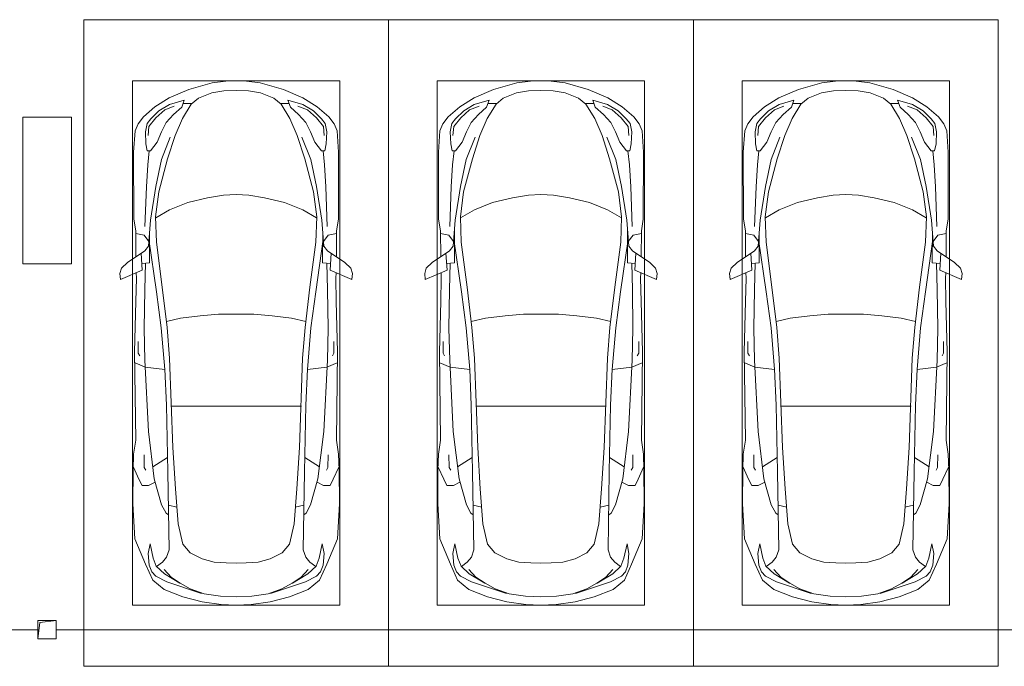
# Model space of a CAD drawing. Header units: millimetres. Extents: x -32229 to 169101, y -13689 to 125138.
# Tile 52 of 256: x -13190 to -5115, y 104350 to 109650. Entities that reach past the tile are written whole.
import ezdxf

# ---------------------------------------------------------------- set-up
doc = ezdxf.new("R2010")
doc.units = ezdxf.units.MM
for name, color, linetype, lineweight in [('A-DETL-GENF-OTLN', 7, 'Continuous', 18), ('A-FLOR-____-OTLN', 7, 'Continuous', 18), ('C-PRKG-____-OTLN', 7, 'Continuous', 18), ('M-EQPM-____-OTLN', 7, 'Continuous', 18), ('S-COLS-____-MCUT', 7, 'Continuous', 40)]:
    doc.layers.add(name, color=color, linetype=linetype, lineweight=lineweight)

# ---------------------------------------------------------------- blocks, each defined once
blk = doc.blocks.new('АР_Машиноместо - 5300x2500_С-V10--01 ЭМ')
at = {"layer": 'A-DETL-GENF-OTLN', "color": 253, "lineweight": 13, "true_color": 0xaaaaaa}
for p, q in [((1052.6, -517.5), (861.8, -571.6)), ((1165.1, -503.1), (1052.6, -517.5)), ((1250, -500), (1165.1, -503.1)), ((1250, -500), (1334.9, -503.1)), ((1334.9, -503.1), (1447.4, -517.5)), ((1447.4, -517.5), (1638.2, -571.6)), ((701.8, -640.4), (584.4, -714.6)), ((861.8, -571.6), (701.8, -640.4)), ((941.4, -642.2), (881.5, -691.6)), ((1050.7, -599.4), (941.4, -642.2)), ((1148.8, -583), (1050.7, -599.4)), ((1250, -581.6), (1148.8, -583)), ((1250, -581.6), (1351.2, -583)), ((1351.2, -583), (1449.3, -599.4)), ((1449.3, -599.4), (1558.6, -642.2)), ((1558.6, -642.2), (1618.5, -691.6)), ((1638.2, -571.6), (1798.2, -640.4)), ((1798.2, -640.4), (1915.6, -714.6)), ((584.4, -714.6), (489, -795.6)), ((703.5, -696.4), (616.5, -746.4)), ((824.6, -660.9), (703.5, -696.4)), ((737.5, -778.3), (804.5, -715.7)), ((804.5, -715.7), (824.6, -660.9)), ((881.5, -691.6), (809.1, -809.4)), ((888.4, -685.9), (815.2, -686.6)), ((1611.6, -685.9), (1684.8, -686.6)), ((1618.5, -691.6), (1690.9, -809.4)), ((1695.5, -715.7), (1675.4, -660.9)), ((1675.4, -660.9), (1796.5, -696.4)), ((1762.5, -778.3), (1695.5, -715.7)), ((1796.5, -696.4), (1883.5, -746.4)), ((1915.6, -714.6), (2011, -795.6)), ((489, -795.6), (445.9, -853.1)), ((616.5, -746.4), (550, -812.3)), ((677.4, -843.7), (737.5, -778.3)), ((1822.6, -843.7), (1762.5, -778.3)), ((1883.5, -746.4), (1950, -812.3)), ((2011, -795.6), (2054.1, -853.1)), ((445.9, -853.1), (420.9, -910.7)), ((519.1, -851.5), (505.7, -920)), ((550, -812.3), (519.1, -851.5)), ((639.1, -920), (677.4, -843.7)), ((809.1, -809.4), (749.2, -950.3)), ((1690.9, -809.4), (1750.8, -950.3)), ((1860.9, -920), (1822.6, -843.7)), ((1950, -812.3), (1980.9, -851.5)), ((1980.9, -851.5), (1994.3, -920)), ((2054.1, -853.1), (2079.1, -910.7)), ((420.9, -910.7), (409.5, -1087)), ((505.7, -920), (510.2, -1018.7)), ((603.4, -1004.8), (639.1, -920)), ((749.2, -950.3), (687.4, -1141)), ((1750.8, -950.3), (1812.6, -1141)), ((1896.6, -1004.8), (1860.9, -920)), ((1994.3, -920), (1989.8, -1018.7)), ((2079.1, -910.7), (2090.5, -1087)), ((510.2, -1018.7), (521.5, -1074.5)), ((548.5, -1076.2), (603.4, -1004.8)), ((1951.5, -1076.2), (1896.6, -1004.8)), ((1989.8, -1018.7), (1978.5, -1074.5)), ((409.5, -1087), (410.6, -1634.2)), ((521.5, -1074.5), (548.5, -1076.2)), ((1978.5, -1074.5), (1951.5, -1076.2)), ((2090.5, -1087), (2089.4, -1634.2)), ((687.4, -1141), (615.4, -1410.3)), ((1812.6, -1141), (1884.6, -1410.3)), ((615.4, -1410.3), (589.4, -1615.5)), ((1016.6, -1459.9), (1146.9, -1439.4)), ((1146.9, -1439.4), (1250, -1434.1)), ((1353.1, -1439.4), (1250, -1434.1)), ((1483.4, -1459.9), (1353.1, -1439.4)), ((1884.6, -1410.3), (1910.6, -1615.5)), ((703.6, -1557.1), (852.8, -1499)), ((852.8, -1499), (1016.6, -1459.9)), ((1647.2, -1499), (1483.4, -1459.9)), ((1796.4, -1557.1), (1647.2, -1499)), ((590.4, -1624.3), (703.6, -1557.1)), ((1909.6, -1624.3), (1796.4, -1557.1)), ((410.6, -1634.2), (426.5, -1730.9)), ((546.5, -1642.6), (530.6, -1857.6)), ((589.4, -1615.5), (595.8, -1824.8)), ((1910.6, -1615.5), (1904.2, -1824.8)), ((1953.5, -1642.6), (1969.4, -1857.6)), ((2089.4, -1634.2), (2073.5, -1730.9)), ((426.5, -1730.9), (427.5, -1943)), ((495, -1765.3), (426.6, -1753.4)), ((533.6, -1816.8), (495, -1765.3)), ((540.9, -1993.7), (539.8, -1733.1)), ((1959.1, -1993.7), (1960.2, -1733.1)), ((1966.4, -1816.8), (2005, -1765.3)), ((2005, -1765.3), (2073.4, -1753.4)), ((2073.5, -1730.9), (2072.5, -1943)), ((597, -2231), (535, -1798.3)), ((595.8, -1824.8), (644.6, -2191.8)), ((1904.2, -1824.8), (1855.4, -2191.8)), ((1903, -2231), (1965, -1798.3)), ((500.6, -1894.5), (357.8, -1990.1)), ((479.9, -2052.9), (471, -1914.3)), ((530.6, -1857.6), (500.6, -1894.5)), ((1969.4, -1857.6), (1999.4, -1894.5)), ((1999.4, -1894.5), (2142.2, -1990.1)), ((2020.1, -2052.9), (2029, -1914.3)), ((357.8, -1990.1), (309.5, -2036.1)), ((540.9, -1993.7), (476.3, -1997.9)), ((505.9, -1996), (500, -2210.1)), ((1959.1, -1993.7), (2023.7, -1997.9)), ((1994.1, -1996), (2000, -2210.1)), ((2142.2, -1990.1), (2190.5, -2036.1)), ((309.5, -2036.1), (296.8, -2079.9)), ((296.8, -2079.9), (301.4, -2130.5)), ((301.4, -2130.5), (479.9, -2052.9)), ((432.3, -2119.9), (430.7, -2073.9)), ((2198.6, -2130.5), (2020.1, -2052.9)), ((2067.7, -2119.9), (2069.3, -2073.9)), ((2190.5, -2036.1), (2203.2, -2079.9)), ((2203.2, -2079.9), (2198.6, -2130.5)), ((428.2, -2308.5), (432.3, -2119.9)), ((2071.8, -2308.5), (2067.7, -2119.9)), ((500, -2210.1), (495.7, -2532.3)), ((636.6, -2526.5), (597, -2231)), ((644.6, -2191.8), (684.2, -2522.3)), ((1855.4, -2191.8), (1815.8, -2522.3)), ((1863.4, -2526.5), (1903, -2231)), ((2000, -2210.1), (2004.3, -2532.3)), ((417.5, -2723), (428.2, -2308.5)), ((2082.5, -2723), (2071.8, -2308.5)), ((495.7, -2532.3), (501.4, -2789.7)), ((636.6, -2526.5), (665.8, -2867.4)), ((684.2, -2522.3), (704.9, -2775.5)), ((1815.8, -2522.3), (1795.1, -2775.5)), ((1863.4, -2526.5), (1834.2, -2867.4)), ((2004.3, -2532.3), (1998.6, -2789.7)), ((447.8, -2638.7), (447.8, -2733.7)), ((2052.2, -2638.7), (2052.2, -2733.7)), ((426.5, -3446.8), (417.5, -2723)), ((447.8, -2733.7), (459.7, -2756.2)), ((2052.2, -2733.7), (2040.3, -2756.2)), ((2073.5, -3446.8), (2082.5, -2723)), ((505.1, -2846.9), (420.9, -2813.3)), ((501.4, -2789.7), (530.9, -3374.8)), ((704.9, -2775.5), (731.2, -3507.6)), ((1795.1, -2775.5), (1768.8, -3507.6)), ((1998.6, -2789.7), (1969.1, -3374.8)), ((1994.9, -2846.9), (2079.1, -2813.3)), ((665.8, -2867.4), (505.1, -2846.9)), ((665.6, -2864.6), (678.7, -3159.5)), ((1834.4, -2864.6), (1821.3, -3159.5)), ((1834.2, -2867.4), (1994.9, -2846.9)), ((678.7, -3159.5), (689.3, -3705.5)), ((1821.3, -3159.5), (1810.7, -3705.5)), ((530.9, -3374.8), (578.7, -3762.9)), ((1969.1, -3374.8), (1921.3, -3762.9)), ((409.5, -3560), (426.5, -3446.8)), ((2090.5, -3560), (2073.5, -3446.8)), ((731.2, -3507.6), (752.2, -3845.6)), ((1768.8, -3507.6), (1747.8, -3845.6)), ((405.6, -3688.5), (409.5, -3560)), ((495.5, -3566.1), (496.8, -3671.6)), ((687.1, -3588.8), (566.5, -3663.9)), ((1812.9, -3588.8), (1933.5, -3663.9)), ((2004.5, -3566.1), (2003.2, -3671.6)), ((2094.4, -3688.5), (2090.5, -3560)), ((403.4, -3968), (405.6, -3688.5)), ((408.2, -3667), (453.1, -3766.3)), ((496.8, -3671.6), (510.1, -3691.5)), ((689.3, -3705.5), (699.7, -4345.5)), ((1810.7, -3705.5), (1800.3, -4345.5)), ((2003.2, -3671.6), (1989.9, -3691.5)), ((2091.8, -3667), (2046.9, -3766.3)), ((2096.6, -3968), (2094.4, -3688.5)), ((453.1, -3766.3), (478.4, -3819.3)), ((532.5, -3818.1), (585.5, -3790.5)), ((578.7, -3762.9), (638.7, -3975.4)), ((1921.3, -3762.9), (1861.3, -3975.4)), ((1967.5, -3818.1), (1914.5, -3790.5)), ((2046.9, -3766.3), (2021.6, -3819.3)), ((478.4, -3819.3), (532.5, -3818.1)), ((752.2, -3845.6), (774.4, -4132.9)), ((1747.8, -3845.6), (1725.6, -4132.9)), ((2021.6, -3819.3), (1967.5, -3818.1)), ((419.6, -4254.2), (403.4, -3968)), ((638.7, -3975.4), (675.2, -4045.5)), ((1861.3, -3975.4), (1824.8, -4045.5)), ((2080.4, -4254.2), (2096.6, -3968)), ((675.2, -4045.5), (694.6, -4057.6)), ((1824.8, -4045.5), (1805.4, -4057.6)), ((774.4, -4132.9), (812.5, -4298.9)), ((1725.6, -4132.9), (1687.5, -4298.9)), ((507.1, -4462.6), (419.6, -4254.2)), ((1992.9, -4462.6), (2080.4, -4254.2)), ((543.7, -4295.1), (528.4, -4374.7)), ((569.5, -4413.1), (543.7, -4295.1)), ((699.7, -4345.5), (679.6, -4406.3)), ((812.5, -4298.9), (872.7, -4370.2)), ((1687.5, -4298.9), (1627.3, -4370.2)), ((1800.3, -4345.5), (1820.4, -4406.3)), ((1930.5, -4413.1), (1956.3, -4295.1)), ((1956.3, -4295.1), (1971.6, -4374.7)), ((528.4, -4374.7), (536.4, -4471.4)), ((594.6, -4479.3), (569.5, -4413.1)), ((679.6, -4406.3), (645, -4445.5)), ((872.7, -4370.2), (970.5, -4419.3)), ((970.5, -4419.3), (1069.6, -4447.3)), ((1529.5, -4419.3), (1430.4, -4447.3)), ((1627.3, -4370.2), (1529.5, -4419.3)), ((1820.4, -4406.3), (1855, -4445.5)), ((1905.4, -4479.3), (1930.5, -4413.1)), ((1971.6, -4374.7), (1963.6, -4471.4)), ((565.9, -4595.1), (507.1, -4462.6)), ((536.4, -4471.4), (557.5, -4525.7)), ((661.8, -4543.1), (594.6, -4479.3)), ((645, -4445.5), (597.3, -4481.4)), ((717.1, -4568.9), (659.6, -4505.3)), ((1069.6, -4447.3), (1167.1, -4453.2)), ((1167.1, -4453.2), (1250, -4453.9)), ((1332.9, -4453.2), (1250, -4453.9)), ((1430.4, -4447.3), (1332.9, -4453.2)), ((1782.9, -4568.9), (1840.4, -4505.3)), ((1838.2, -4543.1), (1905.4, -4479.3)), ((1855, -4445.5), (1902.7, -4481.4)), ((1934.1, -4595.1), (1992.9, -4462.6)), ((1963.6, -4471.4), (1942.5, -4525.7)), ((557.5, -4525.7), (590.7, -4560.1)), ((659.1, -4669.9), (565.9, -4595.1)), ((590.7, -4560.1), (680.7, -4606.5)), ((788.5, -4617.7), (661.8, -4543.1)), ((791.3, -4619.7), (717.1, -4568.9)), ((1708.7, -4619.7), (1782.9, -4568.9)), ((1711.5, -4617.7), (1838.2, -4543.1)), ((1909.3, -4560.1), (1819.3, -4606.5)), ((1840.9, -4669.9), (1934.1, -4595.1)), ((1942.5, -4525.7), (1909.3, -4560.1)), ((812.7, -4729.4), (659.1, -4669.9)), ((680.7, -4606.5), (967, -4703.6)), ((873.9, -4665.1), (791.3, -4619.7)), ((988.2, -4706.7), (873.9, -4665.1)), ((1511.8, -4706.7), (1626.1, -4665.1)), ((1819.3, -4606.5), (1533, -4703.6)), ((1626.1, -4665.1), (1708.7, -4619.7)), ((1687.3, -4729.4), (1840.9, -4669.9)), ((970.2, -4771.8), (812.7, -4729.4)), ((1122.2, -4726.4), (988.2, -4706.7)), ((1250, -4731.7), (1122.2, -4726.4)), ((1250, -4731.7), (1377.8, -4726.4)), ((1377.8, -4726.4), (1511.8, -4706.7)), ((1529.8, -4771.8), (1687.3, -4729.4)), ((1126.4, -4794.1), (970.2, -4771.8)), ((1250, -4800), (1126.4, -4794.1)), ((1250, -4800), (1373.6, -4794.1)), ((1373.6, -4794.1), (1529.8, -4771.8))]:
    blk.add_line(p, q, dxfattribs=at)
at = {"layer": 'A-DETL-GENF-OTLN', "color": 254, "lineweight": 13, "true_color": 0xd4d4d4}
for p, q in [((742.6, -707.8), (664.7, -739.9)), ((1757.4, -707.8), (1835.3, -739.9)), ((591.7, -805), (534.5, -874.4)), ((664.7, -739.9), (591.7, -805)), ((1835.3, -739.9), (1908.3, -805)), ((1908.3, -805), (1965.5, -874.4)), ((534.5, -874.4), (528.1, -949.5)), ((1965.5, -874.4), (1971.9, -949.5)), ((710.2, -962.8), (636.7, -1146)), ((1789.8, -962.8), (1863.3, -1146)), ((537.4, -1076.1), (524.9, -1188.6)), ((1962.6, -1076.1), (1975.1, -1188.6)), ((524.9, -1188.6), (513.9, -1368.9)), ((636.7, -1146), (590.3, -1367.8)), ((1863.3, -1146), (1909.7, -1367.8)), ((1975.1, -1188.6), (1986.1, -1368.9)), ((513.9, -1368.9), (502.3, -1696.3)), ((590.3, -1367.8), (546.5, -1642.6)), ((1909.7, -1367.8), (1953.5, -1642.6)), ((1986.1, -1368.9), (1997.7, -1696.3)), ((955.7, -2426.8), (1105.5, -2413.7)), ((1105.5, -2413.7), (1250, -2412.9)), ((1394.5, -2413.7), (1250, -2412.9)), ((1544.3, -2426.8), (1394.5, -2413.7)), ((677.9, -2473), (794.6, -2446)), ((794.6, -2446), (955.7, -2426.8)), ((1705.4, -2446), (1544.3, -2426.8)), ((1822.1, -2473), (1705.4, -2446)), ((715.1, -3168.3), (1250, -3167.3)), ((1784.9, -3168.3), (1250, -3167.3)), ((694.6, -3980.4), (765.1, -3996.8)), ((1805.4, -3980.4), (1734.9, -3996.8))]:
    blk.add_line(p, q, dxfattribs=at)
at = {"layer": 'C-PRKG-____-OTLN', "color": 253, "lineweight": 13, "true_color": 0xaaaaaa}
for p, q in [((2500, 0), (0, 0)), ((0, 0), (0, -5300)), ((2500, 0), (2500, -5300)), ((400, -500), (400, -4800)), ((400, -500), (2100, -500)), ((2100, -500), (2100, -4800)), ((400, -4800), (2100, -4800)), ((2500, -5300), (0, -5300))]:
    blk.add_line(p, q, dxfattribs=at)
blk = doc.blocks.new('АР_Канал вертикальный прямоугольный - ВК-5403405--01 ЭМ')
at = {"layer": 'M-EQPM-____-OTLN', "color": 253, "lineweight": 13, "true_color": 0xaaaaaa}
for p, q in [((75, 75), (-75, 75)), ((-75, 75), (-75, -75)), ((75, 75), (-75, 75)), ((-75, 75), (-75, -75)), ((-75, -75), (-75, 75)), ((-75, 75), (75, 75)), ((-75, -75), (-60, 60)), ((-75, -75), (-60, 60)), ((-60, 60), (75, 75)), ((-60, 60), (75, 75)), ((75, -75), (75, 75)), ((75, 75), (75, -75)), ((-75, -75), (75, -75)), ((75, -75), (-75, -75))]:
    blk.add_line(p, q, dxfattribs=at)
blk = doc.blocks.new('Наметкина 10_РД_АР_П_отсоединено_rvt-1--01 ЭМ')
at = {"layer": 'A-FLOR-____-OTLN', "color": 253, "lineweight": 13, "true_color": 0xaaaaaa}
for p, q in [((-20964.7, 104650), (-13039.7, 104650)), ((-12889.7, 104650), (10765.3, 104650))]:
    blk.add_line(p, q, dxfattribs=at)
at = {"layer": 'S-COLS-____-MCUT', "color": 253, "lineweight": 15, "true_color": 0xaaaaaa}
for p, q in [((-12764.7, 108850), (-13164.7, 108850)), ((-13164.7, 108850), (-13164.7, 107650)), ((-12764.7, 107650), (-12764.7, 108850)), ((-13164.7, 107650), (-12764.7, 107650))]:
    blk.add_line(p, q, dxfattribs=at)
at = {"layer": 'C-PRKG-____-OTLN', "color": 253, "lineweight": 13, "true_color": 0xaaaaaa}
for p in [(-12664.7, 109650), (-10164.7, 109650), (-7664.7, 109650)]:
    blk.add_blockref('АР_Машиноместо - 5300x2500_С-V10--01 ЭМ', p, dxfattribs=at)
at = {"layer": 'M-EQPM-____-OTLN', "color": 253, "lineweight": 13, "true_color": 0xaaaaaa}
blk.add_blockref('АР_Канал вертикальный прямоугольный - ВК-5403405--01 ЭМ', (-12964.7, 104650), dxfattribs=at)

msp = doc.modelspace()

# ---------------------------------------------------------------- block references
at = {"lineweight": 5}
msp.add_blockref('Наметкина 10_РД_АР_П_отсоединено_rvt-1--01 ЭМ', (0, 0), dxfattribs=at)

doc.saveas('drawing.dxf')
